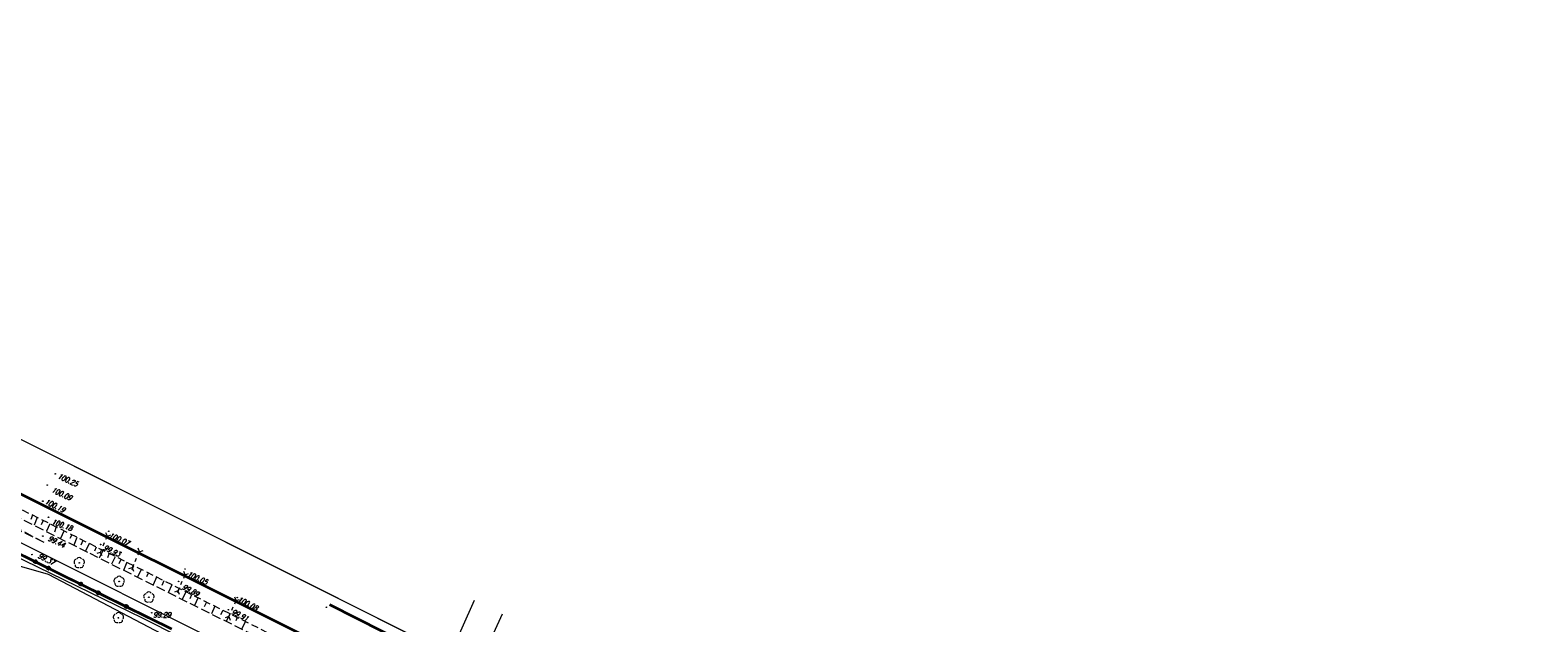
# Model space of a CAD drawing. Header units: metres. Extents: x 7502830 to 7503431, y 5814286 to 5814698.
# Tile 19 of 20: x 7503091 to 7503303, y 5814575 to 5814658. Entities that reach past the tile are written whole.
import ezdxf
from ezdxf.enums import TextEntityAlignment as Align

# ---------------------------------------------------------------- set-up
doc = ezdxf.new("R2010")
doc.units = ezdxf.units.M
doc.header["$MEASUREMENT"] = 0
for name, pattern in [('1', [0]), ('GDE', [0]), ('KOC', [1.5, 1, -0.5]), ('KOJ', [0]), ('UEB', [0]), ('UPE', [0]), ('WSQ', [1.75, 1.25, -0.5])]:
    doc.linetypes.add(name, pattern=pattern)
doc.layers.get('0').update_dxf_attribs({"linetype": 'CONTINUOUS'})
for name, color, linetype, lineweight in [('Dzialki', 7, 'GDE', 18), ('EDZPD_L_0', 7, 'GDE', 20), ('SDRPK_L_0', 7, 'KOJ', 35), ('SDRPK_L_2', 7, 'KOC', 18), ('SDRPT_T_0', 7, 'CONTINUOUS', 18), ('SZOPO_L_0', 7, 'CONTINUOUS', 35), ('SZZPZ_T_0', 3, 'CONTINUOUS', 18), ('UEEPON_L_1', 1, 'UEB', 15), ('WUKOS_T_1', 7, 'CONTINUOUS', 15), ('WUKPS_L_6', 7, 'WSQ', 18), ('WWRPH_T_0', 7, 'CONTINUOUS', 15), ('WWRPH_T_1', 7, 'CONTINUOUS', 18)]:
    doc.layers.add(name, color=color, linetype=linetype, lineweight=lineweight)
doc.styles.get("Standard").update_dxf_attribs({"font": 'Simplex.SHX', "width": 0.75})

# ---------------------------------------------------------------- blocks, each defined once
blk = doc.blocks.new('PSS')
at = {"linetype": 'Continuous'}
for p, q in [((-1.25, 0), (-1.6, 0.37)), ((-1.25, 0), (-1.6, -0.37)), ((-0.75, 0), (-1.25, 0)), ((-0.25, 0), (0.25, 0)), ((0.75, 0), (1.25, 0)), ((1.25, 0), (1.6, 0.37)), ((1.25, 0), (1.6, -0.37))]:
    blk.add_line(p, q, dxfattribs=at)
blk = doc.blocks.new('DLI')
at = {"color": 8, "linetype": 'Continuous', "lineweight": 5}
blk.add_circle((0, 0), 0.045, dxfattribs=at)
for centre, start, end in [((-0.36, 0.12), 102.1445, 221.86), ((0, 0.38), 30.1401, 149.8599), ((0.36, 0.12), 318.14, 77.8555), ((-0.22, -0.3), 174.1482, 293.8542), ((0.22, -0.3), 246.1458, 5.8518)]:
    blk.add_arc(centre, 0.375, start, end, dxfattribs=at)
blk = doc.blocks.new('WSP')
at = {"linetype": 'Continuous'}
blk.add_circle((0, 0), 0.045, dxfattribs=at)
blk = doc.blocks.new('fdsfdsgdgfd')
at = {"layer": 'Dzialki', "color": 8}
for p, q in [((70.39, 55.51), (-300.47, 241.21)), ((-240.4, 225.67), (27.38, 91.58))]:
    blk.add_line(p, q, dxfattribs=at)
at = {"layer": 'EDZPD_L_0', "color": 8, "linetype": 'GDE'}
for p, q in [((70.39, 55.51), (-300.47, 241.21)), ((27.38, 91.58), (-240.4, 225.67))]:
    blk.add_line(p, q, dxfattribs=at)
at = {"layer": 'SDRPK_L_0', "color": 8, "linetype": 'KOJ'}
for p, q in [((-115.59, 155.51), (-169.84, 182.62)), ((-70.98, 139.19), (-113.06, 160.37))]:
    blk.add_line(p, q, dxfattribs=at)
at = {"layer": 'SDRPK_L_2', "color": 8, "linetype": 'KOC'}
blk.add_line((-116.42, 153.78), (-170.69, 180.93), dxfattribs=at)
at = {"layer": 'SZOPO_L_0', "color": 8}
for p, q in [((-161.14, 169.77), (-154.42, 166.45)), ((-159.62, 169.02), (-152.6, 165.54)), ((-154.42, 166.45), (-148.04, 163.3)), ((-152.6, 165.54), (-145.59, 162.07)), ((-148.04, 163.3), (-141.66, 160.15)), ((-145.59, 162.07), (-138.57, 158.59)), ((-141.66, 160.15), (-135.29, 157))]:
    blk.add_line(p, q, dxfattribs=at)
for centre in [(-154.42, 166.45), (-152.6, 165.54), (-148.04, 163.3), (-145.59, 162.07), (-141.66, 160.15)]:
    blk.add_circle(centre, 0.17, dxfattribs=at)
at = {"layer": 'UEEPON_L_1', "color": 8, "linetype": 'UPE'}
for p, q in [((-139.35, 158.49), (-157.75, 167.48)), ((-152.59, 164.63), (-159.29, 166.56)), ((-133.83, 154.82), (-152.59, 164.63)), ((-125.11, 151.34), (-139.35, 158.49))]:
    blk.add_line(p, q, dxfattribs=at)
at = {"layer": 'WUKPS_L_6', "color": 8, "linetype": 'WSQ'}
for p, q in [((-153.17, 169.16), (-173.95, 179.06)), ((-171.46, 178.77), (-153.17, 169.16)), ((-147.05, 167.73), (-168.89, 178.76)), ((-117.43, 152.97), (-147.05, 167.73))]:
    blk.add_line(p, q, dxfattribs=at)
at = {"layer": 'WUKPS_L_6', "color": 8, "linetype": '1'}
for p, q in [((-154.81, 172.99), (-155.07, 172.38)), ((-154.18, 172.65), (-154.58, 171.59)), ((-153.35, 172.23), (-153.61, 171.64)), ((-152.4, 171.76), (-152.87, 170.74)), ((-151.48, 171.34), (-151.75, 170.62)), ((-150.44, 170.72), (-150.91, 169.69)), ((-149.3, 170.23), (-149.57, 169.71)), ((-148.6, 169.86), (-149.01, 168.77)), ((-147.74, 169.41), (-148.05, 168.75)), ((-146.88, 168.99), (-147.4, 167.93)), ((-145.86, 168.5), (-146.11, 167.95)), ((-144.93, 168.03), (-145.44, 166.94)), ((-144.05, 167.65), (-144.31, 167.01)), ((-143.22, 167.14), (-143.72, 166.11)), ((-142.39, 166.77), (-142.69, 166.14)), ((-141.58, 166.36), (-142.06, 165.21)), ((-140.61, 165.86), (-140.89, 165.25)), ((-139.57, 165.32), (-140.11, 164.24)), ((-138.58, 164.85), (-138.8, 164.3)), ((-137.42, 164.28), (-137.89, 163.21)), ((-136.37, 163.76), (-136.63, 163.1)), ((-135.23, 163.17), (-135.75, 162.09)), ((-134.2, 162.65), (-134.5, 162.07)), ((-133.26, 162.2), (-133.78, 161.12)), ((-132.49, 161.8), (-132.72, 161.24)), ((-131.58, 161.33), (-132.06, 160.27)), ((-130.39, 160.77), (-130.68, 160.12)), ((-129.21, 160.17), (-129.67, 159.13)), ((-128.1, 159.59), (-128.4, 158.96)), ((-127.09, 159.11), (-127.6, 158.03)), ((-92.74, 161), (-96.7, 152.1)), ((-88.81, 159.08), (-92.84, 150.23)), ((-126.04, 158.6), (-126.24, 158.11)), ((-124.9, 158.03), (-125.45, 156.96))]:
    blk.add_line(p, q, dxfattribs=at)
at = {"layer": 'SDRPT_T_0', "color": 8}
for p, rotation in [((-144.8, 168.91), 66.56163144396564), ((-140.31, 166.72), 64.93973472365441), ((-133.88, 163.47), 65.57376752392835), ((-126.73, 159.85), 65.07092899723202)]:
    blk.add_blockref('PSS', p, dxfattribs=dict(at, rotation=rotation))
at = {"layer": 'SZZPZ_T_0', "color": 8, "rotation": 0.009142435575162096}
for p in [(-148.26, 166.29), (-142.65, 163.67), (-138.47, 161.44), (-142.75, 158.55)]:
    blk.add_blockref('DLI', p, dxfattribs=at)
at = {"layer": 'WWRPH_T_1', "color": 8, "rotation": 0.009142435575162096}
for p in [(-151.63, 178.8), (-152.75, 177.22), (-153.38, 174.96), (-152.58, 172.7), (-153.37, 170.05), (-144.12, 170.73), (-154.9, 167.45), (-145.25, 168.86), (-133.39, 165.42), (-134.29, 163.67), (-126.05, 161.39), (-138.07, 159.27), (-127.29, 159.69), (-113.52, 160.03)]:
    blk.add_blockref('WSP', p, dxfattribs=at)
at = {"layer": 'WUKOS_T_1', "color": 8, "lineweight": 9, "oblique": 15, "width": 0.7}
for s, rotation, p in [('100.25', 335.3624, (-151.39, 178.23)), ('100.09', 335.1288, (-152.25, 176.29)), ('100.19', 333.7081, (-153.2, 174.66)), ('100.07', 335.0902, (-144.18, 169.91)), ('99.93', 334.757, (-144.95, 168.17)), ('99.89', 332.1133, (-133.87, 162.66)), ('100.05', 334.611, (-133.18, 164.46)), ('100.08', 332.427, (-126.1, 160.91)), ('99.29', 0.0091, (-137.86, 158.6)), ('99.91', 334.4228, (-126.93, 159.13))]:
    blk.add_text(s, height=0.75, rotation=rotation, dxfattribs=at).set_placement(p)
for s, rotation, p in [('99.44', 333.7872, (-151.45, 169.26)), ('99.37', 332.4271, (-152.87, 166.8))]:
    blk.add_text(s, height=0.75, rotation=rotation, dxfattribs=at).set_placement(p, align=Align.MIDDLE)
at = {"layer": 'WWRPH_T_0', "color": 8, "lineweight": 9, "oblique": 15, "width": 0.7}
blk.add_text('100.18', height=0.75, rotation=339.8297, dxfattribs=at).set_placement((-150.68, 171.62), align=Align.MIDDLE)

msp = doc.modelspace()

# ---------------------------------------------------------------- block references
at = {"linetype": 'Continuous'}
msp.add_blockref('fdsfdsgdgfd', (7503246.36, 5814416.97), dxfattribs=at)

doc.saveas('drawing.dxf')
